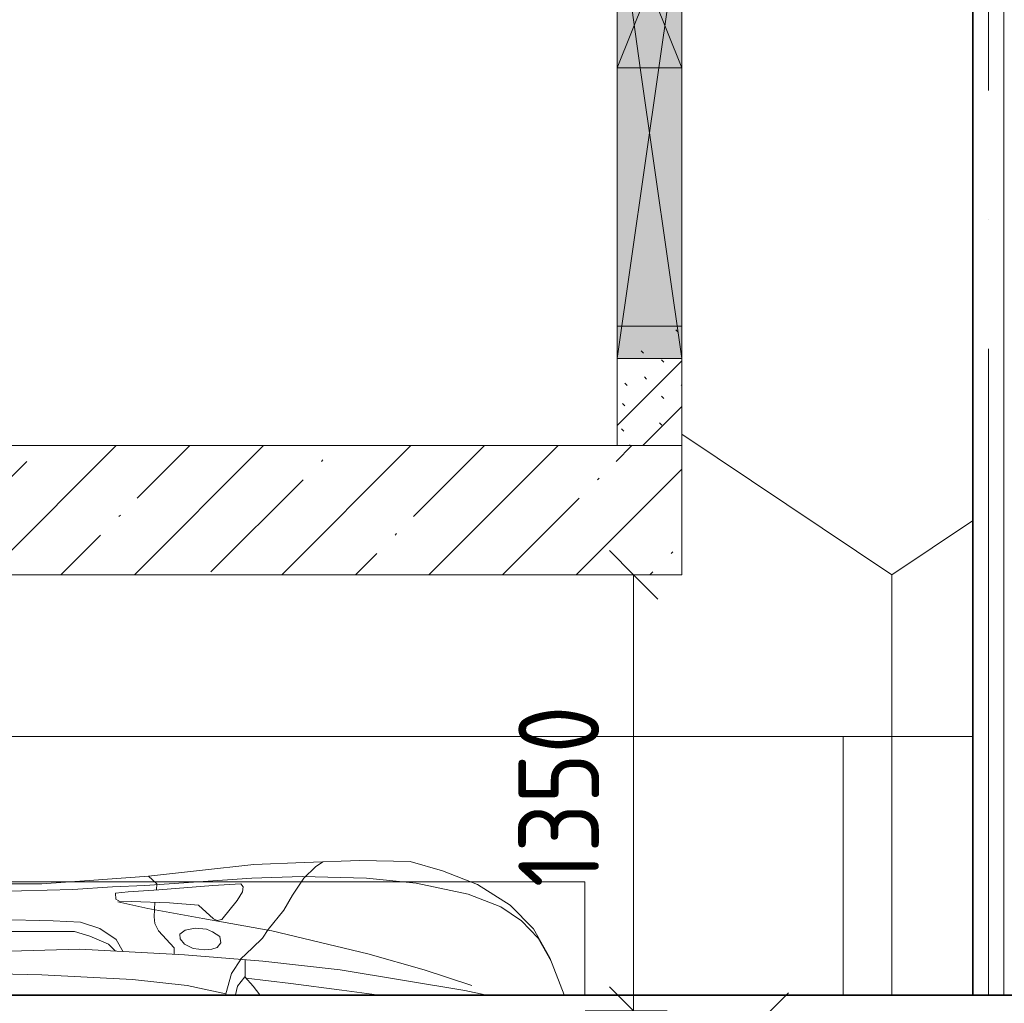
# Model space of a CAD drawing. Header units: millimetres. Extents: x -32229 to 192519, y -13689 to 125138.
# Tile 34 of 256: x -3215 to -166, y 70174 to 73219. Entities that reach past the tile are written whole.
import ezdxf

# ---------------------------------------------------------------- set-up
doc = ezdxf.new("R2010")
doc.units = ezdxf.units.MM
doc.linetypes.add('ADSK_Осевая', pattern=[2800, 2000, -400, 0, -400])
for name, color, linetype, lineweight in [('A-____-____-DIMS', 7, 'Continuous', 9), ('A-____-____-DIMS-200', 7, 'Continuous', 9), ('A-DETL-GENF-OTLN', 7, 'Continuous', 18), ('A-FLOR-____-OTLN', 7, 'Continuous', 18), ('A-GLAZ-____-MCUT', 7, 'Continuous', 9), ('A-GLAZ-____-OTLN', 7, 'Continuous', 18), ('A-WALL-____-MCUT', 7, 'Continuous', 40), ('A-WALL-____-PATT', 7, 'Continuous', 40), ('C-PRKG-____-OTLN', 7, 'Continuous', 18), ('E-CABL-TRAY-CNTR', 7, 'ADSK_Осевая', 18), ('E-CABL-TRAY-OTLN', 7, 'Continuous', 18), ('I-WALL-____-MCUT', 7, 'Continuous', 40)]:
    doc.layers.add(name, color=color, linetype=linetype, lineweight=lineweight)
doc.layers.add('A-DETL-____-OTLN', color=7, linetype='Continuous', lineweight=9, true_color=0x00a600)
doc.styles.add('GOST Common_4', font='GOST_Common.ttf', dxfattribs={"width": 0.9, "height": 250})
doc.dimstyles.new('ГОСТ_2_5_мм2', dxfattribs={"dimscale": 304.8, "dimtxt": 251.428749, "dimasz": 0.492126, "dimexe": 0.492126, "dimexo": 0.656168, "dimgap": 0.098425, "dimtad": 1, "dimdec": 0, "dimdsep": 46, "dimtxsty": 'GOST Common_4', "dimblk1": 'OBLIQUE', "dimblk2": 'OBLIQUE', "dimsah": 1, "dimcen": 0.09, "dimazin": 2, "dimtfac": 1, "dimtdec": 4, "dimtix": 1, "dimtmove": 0, "dimatfit": 3, "dimfxl": 1, "dimtvp": 1, "dimtolj": 1, "dimtzin": 0, "dimarcsym": 2})

# ---------------------------------------------------------------- blocks, each defined once
blk = doc.blocks.new('АР_Машиноместо - 5300x2500_С-V137--01 ЭЛ')
at = {"layer": 'C-PRKG-____-OTLN', "color": 253, "lineweight": 13, "true_color": 0xaaaaaa}
for p, q in [((2500, 5300), (1699.9, 5300)), ((2500, 4900), (2500, 5300))]:
    blk.add_line(p, q, dxfattribs=at)
blk = doc.blocks.new('АР_Машиноместо - 4900x2400_М__5300х2500_-V138--01 ЭЛ')
at = {"layer": 'A-DETL-GENF-OTLN', "color": 253, "lineweight": 13, "true_color": 0xaaaaaa}
for p, q in [((1895.6, -2850.8), (1896.5, -2534.3)), ((2043.9, -2818.3), (2043.2, -2613.6)), ((1832.2, -2638.3), (1840.7, -2936)), ((2054, -2964.8), (2043.9, -2818.3)), ((1895.6, -2919.4), (1895.6, -2850.8)), ((1881.3, -2966.7), (1895.6, -2919.4)), ((1840.7, -2936), (1823.6, -3260.1)), ((1856.4, -3024.6), (1881.3, -2966.7)), ((2067.2, -3149.3), (2054, -2964.8)), ((1834.9, -3046.1), (1856.4, -3024.6)), ((1987.8, -3061.4), (1995.5, -3046.6)), ((1995.5, -3046.6), (2014.4, -3046.1)), ((2014.4, -3046.1), (2019.2, -3085)), ((1989.1, -3094.6), (1987.8, -3061.4)), ((1984.7, -3213.7), (1989.1, -3094.6)), ((2019.2, -3085), (2025.2, -3179.9)), ((1898.3, -3179.4), (1920.5, -3167.7)), ((1920.5, -3167.7), (1941.6, -3165.4)), ((1941.6, -3165.4), (1986.4, -3168)), ((2043.1, -3174.2), (2067.1, -3148.3)), ((2084.3, -3305.9), (2067.1, -3148.3)), ((1845.5, -3228.1), (1898.3, -3179.4)), ((2024.8, -3173.5), (2043.1, -3174.2)), ((2025.2, -3179.9), (2037.8, -3347.3)), ((1825.4, -3227.6), (1845.5, -3228.1)), ((1977.8, -3303.2), (1984.7, -3213.7)), ((1823.6, -3260.1), (1804.3, -3502.8)), ((1842.8, -3286.3), (1856.8, -3259.9)), ((1856.8, -3259.9), (1873.2, -3246.1)), ((1873.2, -3246.1), (1887.9, -3245.7)), ((1887.9, -3245.7), (1900.2, -3262.3)), ((1900.2, -3262.3), (1906.4, -3292.5)), ((1838.9, -3321.2), (1842.8, -3286.3)), ((1906.4, -3292.5), (1902.9, -3327.4)), ((1841.3, -3344.5), (1838.9, -3321.2)), ((1935.4, -3349.7), (1977.8, -3303.2)), ((2102.9, -3474.2), (2084.3, -3305.9)), ((1845.9, -3360.7), (1841.3, -3344.5)), ((1894.8, -3346.8), (1880, -3369.3)), ((1902.9, -3327.4), (1894.8, -3346.8)), ((1930.3, -3360.7), (1935.4, -3349.7)), ((2037.8, -3347.3), (2043.4, -3434.5)), ((1861.3, -3372.5), (1845.9, -3360.7)), ((1880, -3369.3), (1861.3, -3372.5)), ((1933.2, -3375.1), (1930.3, -3360.7)), ((1992, -3422.8), (1933.2, -3375.1)), ((1699.9, -3417.5), (1727, -3424.2)), ((1727, -3424.2), (1755.7, -3447)), ((1809.8, -3433.7), (1845.3, -3470.4)), ((2018.5, -3439.1), (1992, -3422.8)), ((2033.8, -3441.1), (2018.5, -3439.1)), ((2043.4, -3434.5), (2033.8, -3441.1)), ((1726.8, -3472.4), (1699.9, -3492.8)), ((1755.7, -3447), (1726.8, -3472.4)), ((1755.7, -3447.2), (1808.7, -3447.2)), ((1845.3, -3470.4), (1875.1, -3501.2)), ((2109.8, -3630), (2102.9, -3474.2)), ((1875.1, -3501.2), (1901.7, -3518.6)), ((1901.7, -3518.6), (1962.1, -3567)), ((1962.1, -3567), (2008.6, -3594.2)), ((2008.6, -3594.2), (2061.4, -3629.8)), ((2061.4, -3629.8), (2096.2, -3665.5)), ((2116, -3802.9), (2109.8, -3630)), ((2096.2, -3665.5), (2111.9, -3688.4)), ((2112.6, -3958.4), (2116, -3802.9)), ((2083.6, -4059.2), (2112.6, -3958.4)), ((2041.4, -4167), (2083.6, -4059.2)), ((1977.5, -4267.9), (2041.4, -4167)), ((1903.7, -4340.6), (1977.5, -4267.9)), ((1814, -4391.6), (1903.7, -4340.6)), ((1699.9, -4435.1), (1814, -4391.6))]:
    blk.add_line(p, q, dxfattribs=at)
at = {"layer": 'A-DETL-GENF-OTLN', "color": 254, "lineweight": 13, "true_color": 0xd4d4d4}
for p, q in [((1935.6, -2580.5), (1928.4, -2853.3)), ((2022.2, -2754.7), (2016.7, -2571.4)), ((1766.2, -2606.7), (1762.2, -2818.3)), ((2026.1, -2913.7), (2022.2, -2754.7)), ((1762.2, -2818.3), (1747.2, -3099)), ((1928.4, -2853.3), (1924.3, -2937.4)), ((2033.7, -3036.3), (2026.1, -2913.7)), ((1924.3, -2937.4), (1904.8, -2997.9)), ((1904.8, -2997.9), (1871, -3048.1)), ((1871, -3048.1), (1833.3, -3069.7)), ((2038, -3136.6), (2033.7, -3036.3)), ((1987.5, -3053.2), (1967.3, -3145.9)), ((1747.2, -3099), (1728.3, -3268.5)), ((2060.5, -3468.5), (2038, -3136.6)), ((1967.3, -3145.9), (1936, -3316.2)), ((1728.3, -3268.5), (1702.9, -3388.2)), ((1936, -3316.2), (1897.7, -3530.2)), ((1699.9, -3387.8), (1702.9, -3388.2)), ((1702.9, -3388.2), (1765.4, -3405.8)), ((1765.4, -3405.8), (1811.5, -3435.5)), ((1750.9, -3450.8), (1734.5, -3589.1)), ((2065.8, -3623.7), (2060.5, -3468.5)), ((1804.3, -3502.8), (1776.8, -3741.5)), ((1897.7, -3530.2), (1826.4, -3827.1)), ((1734.5, -3589.1), (1714.3, -3746.6)), ((2061.4, -3823.4), (2065.8, -3623.7)), ((1714.3, -3746.6), (1699.9, -3855.8)), ((1776.8, -3741.5), (1713.1, -4128.3)), ((1826.4, -3827.1), (1777.3, -4001.8)), ((2045.3, -3976.8), (2061.4, -3823.4)), ((2011.4, -4138.1), (2045.3, -3976.8)), ((1777.3, -4001.8), (1728.3, -4149.8)), ((1713.1, -4128.3), (1699.9, -4190.9)), ((1972.2, -4239.8), (2011.4, -4138.1)), ((1928.5, -4303.1), (1972.2, -4239.8)), ((1875, -4354.8), (1928.5, -4303.1)), ((1803.7, -4395.8), (1875, -4354.8))]:
    blk.add_line(p, q, dxfattribs=at)
at = {"layer": 'C-PRKG-____-OTLN', "color": 253, "lineweight": 13, "true_color": 0xaaaaaa}
for p, q in [((2500, 0), (2500, -5300)), ((2050, -800), (2050, -4500)), ((1699.9, -4500), (2050, -4500)), ((2500, -5300), (1699.9, -5300))]:
    blk.add_line(p, q, dxfattribs=at)
blk = doc.blocks.new('АР_Отверстие прямоугольное - ОВВ-7382666--01 ЭЛ')
at = {"layer": 'A-GLAZ-____-OTLN', "lineweight": 13, "true_color": 0xf0f0f0}
blk.add_hatch(color=7, dxfattribs=at).paths.add_polyline_path([(825, 100), (-575, 100), (-575, -100), (825, -100)])
at = {"layer": 'A-GLAZ-____-MCUT', "color": 253, "lineweight": 13, "true_color": 0xaaaaaa}
for p, q in [((-575, 100), (-575, -100)), ((825, 100), (825, -100))]:
    blk.add_line(p, q, dxfattribs=at)
at = {"layer": 'A-GLAZ-____-OTLN', "color": 253, "lineweight": 5, "true_color": 0xaaaaaa}
for p, q in [((-575, 100), (-75, 28.6)), ((825, 100), (-75, -28.6)), ((-75, 28.6), (825, -100)), ((-75, -28.6), (-575, -100))]:
    blk.add_line(p, q, dxfattribs=at)
at = {"layer": 'A-GLAZ-____-OTLN', "color": 253, "lineweight": 13, "true_color": 0xaaaaaa}
for p, q in [((-75, 100), (-575, 100)), ((-575, 100), (-575, -100)), ((825, 100), (-75, 100)), ((825, -100), (825, 100)), ((-575, -100), (-75, -100)), ((-75, -100), (825, -100))]:
    blk.add_line(p, q, dxfattribs=at)
blk = doc.blocks.new('АР_Отверстие прямоугольное - ЭОМ-6403606--01 ЭЛ')
at = {"layer": 'A-GLAZ-____-OTLN', "lineweight": 13, "true_color": 0xf0f0f0}
blk.add_hatch(color=7, dxfattribs=at).paths.add_polyline_path([(-125, -100), (375, -100), (375, 100), (-125, 100)])
at = {"layer": 'A-GLAZ-____-MCUT', "color": 253, "lineweight": 13, "true_color": 0xaaaaaa}
for p, q in [((-125, 100), (-125, -100)), ((375, 100), (375, -100))]:
    blk.add_line(p, q, dxfattribs=at)
at = {"layer": 'A-GLAZ-____-OTLN', "color": 253, "lineweight": 5, "true_color": 0xaaaaaa}
for p, q in [((375, 100), (-125, -100)), ((-125, 100), (375, -100))]:
    blk.add_line(p, q, dxfattribs=at)
at = {"layer": 'A-GLAZ-____-OTLN', "color": 253, "lineweight": 13, "true_color": 0xaaaaaa}
for p, q in [((375, 100), (-125, 100)), ((-125, 100), (-125, -100)), ((375, -100), (375, 100)), ((-125, -100), (375, -100))]:
    blk.add_line(p, q, dxfattribs=at)
blk = doc.blocks.new('Наметкина 10_РД_АР_П_отсоединено_rvt-1--01 ЭЛ')
at = {"layer": 'A-WALL-____-PATT', "lineweight": 5, "true_color": 0xaaaaaa}
h = blk.add_hatch(dxfattribs=at)
h.set_pattern_fill('FP_6', color=253, style=0, pattern_type=2)
h.set_pattern_definition([(135, (300.56, 377.28), (-565.6854, 6e-14), [10, -790]), (135, (349.8, 474.73), (-565.6854, 6e-14), [10, -790]), (135, (423.93, 473.06), (-565.6854, 6e-14), [10, -790]), (135, (229.92, 447.9), (-565.6854, 6e-14), [10, -790]), (135, (155.08, 447.9), (-565.6854, 6e-14), [10, -790]), (135, (114.9, 369.03), (-565.6854, 6e-14), [10, -790]), (135, (132.43, 285.8), (-565.6854, 6e-14), [10, -790]), (135, (214.66, 322), (-565.6854, 6e-14), [10, -790]), (135, (198.16, 261.88), (-565.6854, 6e-14), [10, -790]), (135, (45.2, 272.9), (-565.6854, 6e-14), [10, -790]), (135, (42.32, 336.16), (-565.6854, 6e-14), [10, -790]), (135, (92.26, 192.24), (-565.6854, 6e-14), [10, -790]), (135, (7.07, 149.2), (-565.6854, 6e-14), [10, -790]), (135, (80.6, 95.1), (-565.6854, 6e-14), [10, -790]), (135, (79.53, 36.94), (-565.6854, 6e-14), [10, -790]), (135, (153.87, 74.56), (-565.6854, 6e-14), [10, -790]), (135, (228.35, 124.8), (-565.6854, 6e-14), [10, -790]), (135, (279.75, 180.4), (-565.6854, 6e-14), [10, -790]), (135, (282.9, 31.63), (-565.6854, 6e-14), [10, -790]), (135, (377.38, 53.45), (-565.6854, 6e-14), [10, -790]), (135, (352.28, 102.7), (-565.6854, 6e-14), [10, -790]), (135, (354.05, 0), (-565.6854, 6e-14), [10, -790]), (135, (553.23, 16.45), (-565.6854, 6e-14), [10, -790]), (135, (542.38, 63.45), (-565.6854, 6e-14), [10, -790]), (135, (536.58, 239.3), (-565.6854, 6e-14), [10, -790]), (135, (475.85, 203.9), (-565.6854, 6e-14), [10, -790]), (135, (475.85, 316.54), (-565.6854, 6e-14), [10, -790]), (135, (520.8, 408.7), (-565.6854, 6e-14), [10, -790]), (135, (551.1, 470.8), (-565.6854, 6e-14), [10, -790]), (135, (235.25, 537.93), (-565.6854, 6e-14), [10, -790]), (135, (407.25, 547.65), (-565.6854, 6e-14), [10, -790]), (135, (94.5, 558.6), (-565.6854, 6e-14), [10, -790]), (135, (46.4, 532.3), (-565.6854, 6e-14), [10, -790]), (135, (85.56, 465.04), (-565.6854, 6e-14), [10, -790]), (135, (355.53, 181.14), (-565.6854, 6e-14), [10, -790]), (135, (362.23, 243.6), (-565.6854, 6e-14), [10, -790]), (135, (413.45, 344.1), (-565.6854, 6e-14), [10, -790]), (135, (286.3, 273.25), (-565.6854, 6e-14), [10, -790]), (135, (423.02, 263.72), (-565.6854, 6e-14), [10, -790]), (135, (162.94, 190.2), (-565.6854, 6e-14), [10, -790]), (135, (470.25, 120.93), (-565.6854, 6e-14), [10, -790]), (135, (484.48, 9.78), (-565.6854, 6e-14), [10, -790]), (45, (0, 212.13), (-565.6854, 0), []), (45, (212.13, 0), (-565.6854, 0), []), (45, (353.55, 0), (-565.6854, 0), []), (45, (0, 353.55), (-565.6854, 0), [])])
h.paths.add_polyline_path([(-1164.7, 71900), (-1164.7, 72270), (-1364.7, 72270), (-1364.7, 71900)])
h.paths.add_polyline_path([(-1164.7, 73570), (-1164.7, 73590), (-1172.7, 73590), (-1172.7, 73660.8), (-1354.7, 73659), (-1354.7, 73590), (-1363.7, 73590), (-1363.7, 73666), (-1164.7, 73666), (-1164.7, 75350), (-1364.7, 75350), (-1363.7, 73570), (-1172.7, 73570)])
h = blk.add_hatch(dxfattribs=at)
h.set_pattern_fill('FP_1', color=253, style=0, pattern_type=2)
h.set_pattern_definition([(45, (0, 0), (-228.0985, 228.0985), []), (45, (228.1, 0), (-228.0985, 228.0985), [403.225, -80.645, 6.706, -73.939])])
h.paths.add_polyline_path([(-1164.7, 71500), (-1164.7, 71900), (-6264.7, 71900), (-6264.7, 71500), (-3500.5, 71500)])
at = {"layer": 'A-FLOR-____-OTLN', "color": 253, "lineweight": 13, "true_color": 0xaaaaaa}
for p, q in [((-1364.7, 73070), (-1364.7, 73570)), ((-1164.7, 73070), (-1164.7, 73570)), ((-1364.7, 72270), (-1364.7, 73070)), ((-1164.7, 72270), (-1164.7, 73070)), ((-514.7, 71500), (-1164.7, 71935.2)), ((-264.7, 71667.4), (-514.7, 71500)), ((-514.7, 70199.9), (-514.7, 71500))]:
    blk.add_line(p, q, dxfattribs=at)
at = {"layer": 'A-WALL-____-MCUT', "color": 253, "lineweight": 13, "true_color": 0xaaaaaa}
for p, q in [((-1164.7, 71900), (-6264.7, 71900)), ((-1164.7, 71500), (-1164.7, 71900)), ((-6264.7, 71500), (-1164.7, 71500))]:
    blk.add_line(p, q, dxfattribs=at)
at = {"layer": 'I-WALL-____-MCUT', "color": 253, "lineweight": 13, "true_color": 0xaaaaaa}
for p, q in [((-1364.7, 72270), (-1364.7, 72170)), ((-1164.7, 72270), (-1364.7, 72270)), ((-1164.7, 72170), (-1164.7, 72270)), ((-1364.7, 72170), (-1364.7, 71900)), ((-1164.7, 71900), (-1164.7, 72170)), ((-1364.7, 71900), (-1164.7, 71900))]:
    blk.add_line(p, q, dxfattribs=at)
at = {"layer": 'A-GLAZ-____-OTLN', "color": 253, "lineweight": 13, "true_color": 0xaaaaaa}
for name, p, rotation in [('АР_Отверстие прямоугольное - ОВВ-7382666--01 ЭЛ', (-1264.7, 72995), 269.9999999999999), ('АР_Отверстие прямоугольное - ЭОМ-6403606--01 ЭЛ', (-1264.7, 73195), 89.99999999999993)]:
    blk.add_blockref(name, p, dxfattribs=dict(at, rotation=rotation))
at = {"layer": 'C-PRKG-____-OTLN', "color": 253, "lineweight": 13, "true_color": 0xaaaaaa}
for name, p, rotation in [('АР_Машиноместо - 4900x2400_М__5300х2500_-V138--01 ЭЛ', (-5964.7, 68500), 90.00000000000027), ('АР_Машиноместо - 5300x2500_С-V137--01 ЭЛ', (4635.3, 68500), 89.99999999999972)]:
    blk.add_blockref(name, p, dxfattribs=dict(at, rotation=rotation))
blk = doc.blocks.new('DIMBLOCK133--01 ЭЛ')
at = {"layer": 'A-____-____-DIMS-200'}
for p, q in [((-1314.2, 71500), (-1389.2, 71575)), ((-1408.1, 71500), (-1164.2, 71500)), ((-1314.2, 71500), (-1408.1, 71500)), ((-1314.2, 71500), (-1314.2, 70149.9)), ((-1314.2, 71500), (-1239.2, 71425)), ((-1314.2, 70149.9), (-1389.2, 70224.9)), ((-1209.6, 70149.9), (-1464.2, 70149.9)), ((-1314.2, 70149.9), (-1239.2, 70074.9)), ((-1314.2, 70149.9), (-1209.6, 70149.9))]:
    blk.add_line(p, q, dxfattribs=at)
at = {"layer": 'A-____-____-DIMS-200', "color": 0, "insert": (-1670.9, 70533), "char_height": 250, "width": 700.591, "attachment_point": 1, "rotation": 90, "line_spacing_factor": 1.022761, "style": 'GOST Common_4'}
blk.add_mtext('1350', dxfattribs=at)
blk = doc.blocks.new('_Oblique')
at = {"color": 0, "linetype": 'ByBlock', "lineweight": -2}
blk.add_line((-0.5, -0.5), (0.5, 0.5), dxfattribs=at)

msp = doc.modelspace()

# ---------------------------------------------------------------- linework, layer by layer
at = {"layer": 'A-DETL-____-OTLN', "color": 116, "true_color": 0x008040}
msp.add_line((-947.3, 70093.3), (-834.1, 70206.4), dxfattribs=at)
at = {"layer": 'E-CABL-TRAY-CNTR', "color": 5, "true_color": 0x0000ff}
msp.add_line((-214.7, 70199.9), (-214.7, 73739.5), dxfattribs=at)
at = {"layer": 'E-CABL-TRAY-OTLN', "color": 5, "true_color": 0x0000ff}
for p, q in [((-264.7, 70199.9), (-264.7, 73748)), ((-262.2, 70199.9), (-262.2, 73747.7)), ((-167.2, 70199.9), (-167.2, 73723.3))]:
    msp.add_line(p, q, dxfattribs=at)
at = {"layer": 'E-CABL-TRAY-OTLN', "color": 94, "true_color": 0x009f00}
for p, q in [((-8289.2, 70199.9), (3328.3, 70199.9)), ((-8289.2, 70197.3), (3328.3, 70197.3))]:
    msp.add_line(p, q, dxfattribs=at)

# ---------------------------------------------------------------- block references
at = {"lineweight": 5}
msp.add_blockref('Наметкина 10_РД_АР_П_отсоединено_rvt-1--01 ЭЛ', (0, 0), dxfattribs=at)

# ---------------------------------------------------------------- dimensions: what is measured, and where the dimension line sits
at = {"layer": 'A-____-____-DIMS'}
dim = msp.add_linear_dim(base=(-1314.2, 70149.9), p1=(-1208.1, 71500), p2=(-1009.6, 70149.9), angle=90, dimstyle='ГОСТ_2_5_мм2', override={"dimpost": '<>', "dimfxl": 1364.647332}, dxfattribs=at)
dim.commit()
dim.dimension.update_dxf_attribs({"geometry": 'DIMBLOCK133--01 ЭЛ', "text_midpoint": (-1469.2, 70824.9)})

doc.saveas('drawing.dxf')
